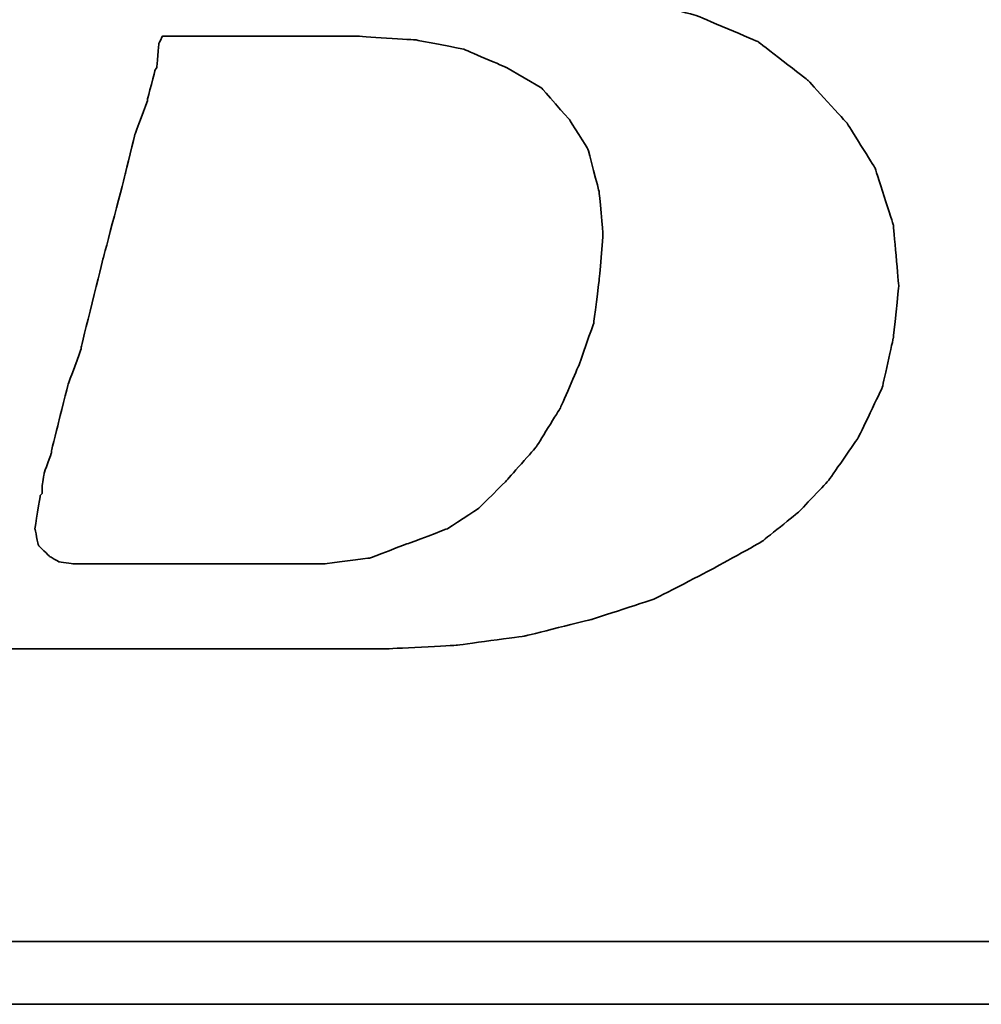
# Model space of a CAD drawing. Header units: millimetres. Extents: x 716 to 1311, y 158 to 389.
# Tile 27 of 48: x 1112.4 to 1118.79, y 216.34 to 222.88. Entities that reach past the tile are written whole.
import ezdxf

# ---------------------------------------------------------------- set-up
doc = ezdxf.new("R2010")
doc.units = ezdxf.units.MM
doc.header["$LTSCALE"] = 10
doc.layers.add('DIM', color=4, linetype='Continuous')
doc.layers.add('layer 1', color=7, linetype='Continuous')

# ---------------------------------------------------------------- blocks, each defined once
blk = doc.blocks.new('TBI MOTION logo(完整正式版)')
at = {"layer": 'layer 1', "color": 22, "lineweight": 35}
for points, knots in [([(-64.65375, -6.86375), (-64.65375, -6.86375), (-64.84375, -7.29625), (-64.84375, -7.29625), (-64.84375, -7.29625), (-64.84375, -7.29625), (-64.86875, -7.34375), (-64.86875, -7.34375), (-64.86875, -7.34375), (-64.86875, -7.34375), (-64.86875, -7.36875), (-64.86875, -7.36875), (-64.86875, -7.36875), (-64.86875, -7.36875), (-65.15375, -7.65375), (-65.15375, -7.65375), (-65.15375, -7.65375), (-65.15375, -7.65375), (-65.17875, -7.65375), (-65.17875, -7.65375), (-65.17875, -7.65375), (-65.17875, -7.65375), (-65.20375, -7.67875), (-65.20375, -7.67875), (-65.20375, -7.67875), (-65.20375, -7.67875), (-65.58875, -7.87125), (-65.58875, -7.87125), (-65.58875, -7.87125), (-65.58875, -7.87125), (-65.63375, -7.87125), (-65.63375, -7.87125), (-65.63375, -7.87125), (-65.63375, -7.87125), (-65.65875, -7.89375), (-65.65875, -7.89375), (-65.65875, -7.89375), (-65.65875, -7.89375), (-66.09375, -7.94375), (-66.09375, -7.94375), (-66.09375, -7.94375), (-66.09375, -7.94375), (-66.11375, -7.94375), (-66.11375, -7.94375), (-66.11375, -7.94375), (-66.11375, -7.94375), (-66.16375, -7.94375), (-66.16375, -7.94375), (-66.16375, -7.94375), (-66.16375, -7.94375), (-66.30875, -7.94375), (-66.30875, -7.94375), (-66.30875, -7.94375), (-66.30875, -7.94375), (-66.69375, -7.94375), (-66.69375, -7.94375), (-66.69375, -7.94375), (-66.69375, -7.94375), (-67.07375, -7.94375), (-67.07375, -7.94375), (-67.07375, -7.94375), (-67.07375, -7.94375), (-67.12375, -7.94375), (-67.12375, -7.94375), (-67.12375, -7.94375), (-67.12375, -7.94375), (-67.12375, -7.96625), (-67.12375, -7.96625), (-67.12375, -7.96625), (-67.12375, -7.96625), (-67.14875, -7.99125), (-67.14875, -7.99125), (-67.14875, -7.99125), (-67.14875, -7.99125), (-67.24375, -8.34875), (-67.24375, -8.34875), (-67.24375, -8.34875), (-67.24375, -8.34875), (-67.31375, -8.68625), (-67.31375, -8.68625), (-67.31375, -8.68625), (-67.31375, -8.68625), (-67.26875, -8.68625), (-67.26875, -8.68625), (-67.26875, -8.68625), (-67.26875, -8.68625), (-67.07375, -8.68625), (-67.07375, -8.68625), (-67.07375, -8.68625), (-67.07375, -8.68625), (-66.54875, -8.68625), (-66.54875, -8.68625), (-66.54875, -8.68625), (-66.54875, -8.68625), (-65.82625, -8.68625), (-65.82625, -8.68625), (-65.82625, -8.68625), (-65.82625, -8.68625), (-65.01375, -8.68625), (-65.01375, -8.68625), (-65.01375, -8.68625), (-65.01375, -8.68625), (-64.05375, -8.68625), (-64.05375, -8.68625), (-64.05375, -8.68625), (-64.05375, -8.68625), (-62.08375, -8.68625), (-62.08375, -8.68625), (-62.08375, -8.68625), (-62.08375, -8.68625), (-60.06875, -8.68625), (-60.06875, -8.68625), (-60.06875, -8.68625), (-60.06875, -8.68625), (-59.10875, -8.68625), (-59.10875, -8.68625), (-59.10875, -8.68625), (-59.10875, -8.68625), (-58.29375, -8.68625), (-58.29375, -8.68625), (-58.29375, -8.68625), (-58.29375, -8.68625), (-57.57375, -8.68625), (-57.57375, -8.68625), (-57.57375, -8.68625), (-57.57375, -8.68625), (-57.04875, -8.68625), (-57.04875, -8.68625), (-57.04875, -8.68625), (-57.04875, -8.68625), (-56.85375, -8.68625), (-56.85375, -8.68625), (-56.85375, -8.68625), (-56.85375, -8.68625), (-56.70875, -8.68625), (-56.70875, -8.68625), (-56.70875, -8.68625), (-56.70875, -8.68625), (-56.61375, -8.68625), (-56.61375, -8.68625), (-56.61375, -8.68625), (-56.61375, -8.68625), (-56.56875, -8.68625), (-56.56875, -8.68625), (-56.56875, -8.68625), (-56.56875, -8.68625), (-55.65375, -8.63875), (-55.65375, -8.63875), (-55.65375, -8.63875), (-55.65375, -8.63875), (-54.76875, -8.51875), (-54.76875, -8.51875), (-54.76875, -8.51875), (-54.76875, -8.51875), (-53.90375, -8.30375), (-53.90375, -8.30375), (-53.90375, -8.30375), (-53.90375, -8.30375), (-53.08875, -8.03875), (-53.08875, -8.03875), (-53.08875, -8.03875), (-53.08875, -8.03875), (-52.34375, -7.65375), (-52.34375, -7.65375), (-52.34375, -7.65375), (-52.34375, -7.65375), (-51.69875, -7.29625), (-51.69875, -7.29625), (-51.69875, -7.29625), (-51.69875, -7.29625), (-51.21875, -6.91125), (-51.21875, -6.91125), (-51.21875, -6.91125), (-51.21875, -6.91125), (-50.83375, -6.50375), (-50.83375, -6.50375), (-50.83375, -6.50375), (-50.83375, -6.50375), (-50.44875, -5.94875), (-50.44875, -5.94875), (-50.44875, -5.94875), (-50.44875, -5.94875), (-50.13875, -5.30375), (-50.13875, -5.30375), (-50.13875, -5.30375), (-50.13875, -5.30375), (-49.99375, -4.65375), (-49.99375, -4.65375), (-49.99375, -4.65375), (-49.99375, -4.65375), (-49.92375, -3.98375), (-49.92375, -3.98375), (-49.92375, -3.98375), (-49.92375, -3.98375), (-49.99375, -3.19374), (-49.99375, -3.19374), (-49.99375, -3.19374), (-49.99375, -3.19374), (-50.23374, -2.44874), (-50.23374, -2.44874), (-50.23374, -2.44874), (-50.23374, -2.44874), (-50.59375, -1.87374), (-50.59375, -1.87374), (-50.59375, -1.87374), (-50.59375, -1.87374), (-51.09875, -1.31874), (-51.09875, -1.31874), (-51.09875, -1.31874), (-51.09875, -1.31874), (-51.74375, -0.81875), (-51.74375, -0.81875), (-51.74375, -0.81875), (-51.74375, -0.81875), (-52.53875, -0.48125), (-52.53875, -0.48125), (-52.53875, -0.48125), (-52.53875, -0.48125), (-53.47375, -0.21875), (-53.47375, -0.21875), (-53.47375, -0.21875), (-53.47375, -0.21875), (-54.52875, -0.04874), (-54.52875, -0.04874), (-54.52875, -0.04874), (-54.52875, -0.04874), (-55.65375, 0.12125), (-55.65375, 0.12125), (-55.65375, 0.12125), (-55.65375, 0.12125), (-54.50375, 0.28624), (-54.50375, 0.28624), (-54.50375, 0.28624), (-54.50375, 0.28624), (-53.83375, 0.38124), (-53.83375, 0.38124), (-53.83375, 0.38124), (-53.83375, 0.38124), (-53.18375, 0.50125), (-53.18375, 0.50125), (-53.18375, 0.50125), (-53.18375, 0.50125), (-52.55875, 0.66874), (-52.55875, 0.66874), (-52.55875, 0.66874), (-52.55875, 0.66874), (-52.03375, 0.86124), (-52.03375, 0.86124), (-52.03375, 0.86124), (-52.03375, 0.86124), (-51.50374, 1.03124), (-51.50374, 1.03124), (-51.50374, 1.03124), (-51.50374, 1.03124), (-51.09875, 1.27125), (-51.09875, 1.27125), (-51.09875, 1.27125), (-51.09875, 1.27125), (-50.71375, 1.48624), (-50.71375, 1.48624), (-50.71375, 1.48624), (-50.71375, 1.48624), (-50.37625, 1.77625), (-50.37625, 1.77625), (-50.37625, 1.77625), (-50.37625, 1.77625), (-49.82375, 2.37625), (-49.82375, 2.37625), (-49.82375, 2.37625), (-49.82375, 2.37625), (-49.41875, 2.99625), (-49.41875, 2.99625), (-49.41875, 2.99625), (-49.41875, 2.99625), (-49.22375, 3.76625), (-49.22375, 3.76625), (-49.22375, 3.76625), (-49.22375, 3.76625), (-49.15375, 4.50874), (-49.15375, 4.50874), (-49.15375, 4.50874), (-49.15375, 4.50874), (-49.20375, 5.25125), (-49.20375, 5.25125), (-49.20375, 5.25125), (-49.20375, 5.25125), (-49.41875, 5.92625), (-49.41875, 5.92625), (-49.41875, 5.92625), (-49.41875, 5.92625), (-49.77875, 6.47625), (-49.77875, 6.47625), (-49.77875, 6.47625), (-49.77875, 6.47625), (-50.33125, 7.02624), (-50.33125, 7.02624), (-50.33125, 7.02624), (-50.33125, 7.02624), (-51.00125, 7.43625), (-51.00125, 7.43625), (-51.00125, 7.43625), (-51.00125, 7.43625), (-51.79375, 7.72625), (-51.79375, 7.72625), (-51.79375, 7.72625), (-51.79375, 7.72625), (-52.72875, 7.89124), (-52.72875, 7.89124), (-52.72875, 7.89124), (-52.72875, 7.89124), (-53.83375, 7.98625), (-53.83375, 7.98625), (-53.83375, 7.98625), (-53.83375, 7.98625), (-53.92875, 7.98625), (-53.92875, 7.98625), (-53.92875, 7.98625), (-53.92875, 7.98625), (-54.26375, 7.98625), (-54.26375, 7.98625), (-54.26375, 7.98625), (-54.26375, 7.98625), (-54.74375, 7.98625), (-54.74375, 7.98625), (-54.74375, 7.98625), (-54.74375, 7.98625), (-55.36875, 7.98625), (-55.36875, 7.98625), (-55.36875, 7.98625), (-55.36875, 7.98625), (-56.13375, 7.98625), (-56.13375, 7.98625), (-56.13375, 7.98625), (-56.13375, 7.98625), (-56.94875, 7.98625), (-56.94875, 7.98625), (-56.94875, 7.98625), (-56.94875, 7.98625), (-58.77625, 7.98625), (-58.77625, 7.98625), (-58.77625, 7.98625), (-58.77625, 7.98625), (-60.59875, 7.98625), (-60.59875, 7.98625), (-60.59875, 7.98625), (-60.59875, 7.98625), (-61.41375, 7.98625), (-61.41375, 7.98625), (-61.41375, 7.98625), (-61.41375, 7.98625), (-62.17875, 7.98625), (-62.17875, 7.98625), (-62.17875, 7.98625), (-62.17875, 7.98625), (-62.80375, 7.98625), (-62.80375, 7.98625), (-62.80375, 7.98625), (-62.80375, 7.98625), (-63.30625, 7.98625), (-63.30625, 7.98625), (-63.30625, 7.98625), (-63.30625, 7.98625), (-63.57375, 7.98625), (-63.57375, 7.98625), (-63.57375, 7.98625), (-63.57375, 7.98625), (-63.57375, 7.96375), (-63.57375, 7.96375), (-63.57375, 7.96375), (-63.57375, 7.96375), (-63.59875, 7.94125), (-63.59875, 7.94125), (-63.59875, 7.94125), (-63.59875, 7.94125), (-63.69375, 7.55625), (-63.69375, 7.55625), (-63.69375, 7.55625), (-63.69375, 7.55625), (-63.76375, 7.24624), (-63.76375, 7.24624), (-63.76375, 7.24624), (-63.76375, 7.24624), (-63.23875, 7.24624), (-63.23875, 7.24624), (-63.23875, 7.24624), (-63.23875, 7.24624), (-62.75875, 7.24624), (-62.75875, 7.24624), (-62.75875, 7.24624), (-62.75875, 7.24624), (-62.61125, 7.24624), (-62.61125, 7.24624), (-62.61125, 7.24624), (-62.61125, 7.24624), (-62.56625, 7.24624), (-62.56625, 7.24624), (-62.56625, 7.24624), (-62.56625, 7.24624), (-62.22875, 7.24624), (-62.22875, 7.24624), (-62.22875, 7.24624), (-62.22875, 7.24624), (-62.20375, 7.24624), (-62.20375, 7.24624), (-62.20375, 7.24624), (-62.20375, 7.24624), (-62.17875, 7.21875), (-62.17875, 7.21875), (-62.17875, 7.21875), (-62.17875, 7.21875), (-61.96375, 7.17125), (-61.96375, 7.17125), (-61.96375, 7.17125), (-61.96375, 7.17125), (-61.72375, 7.12624), (-61.72375, 7.12624), (-61.72375, 7.12624), (-61.72375, 7.12624), (-61.70375, 7.12624), (-61.70375, 7.12624), (-61.70375, 7.12624), (-61.70375, 7.12624), (-61.55875, 7.07624), (-61.55875, 7.07624), (-61.55875, 7.07624), (-61.55875, 7.07624), (-61.50875, 7.07624), (-61.50875, 7.07624), (-61.50875, 7.07624), (-61.50875, 7.07624), (-61.48375, 7.02624), (-61.48375, 7.02624), (-61.48375, 7.02624), (-61.48375, 7.02624), (-61.31875, 6.83375), (-61.31875, 6.83375), (-61.31875, 6.83375), (-61.31875, 6.83375), (-61.29375, 6.81125), (-61.29375, 6.81125), (-61.29375, 6.81125), (-61.29375, 6.81125), (-61.29375, 6.78625), (-61.29375, 6.78625), (-61.29375, 6.78625), (-61.29375, 6.78625), (-61.19875, 6.50124), (-61.19875, 6.50124), (-61.19875, 6.50124), (-61.19875, 6.50124), (-61.17375, 6.45124), (-61.17375, 6.45124), (-61.17375, 6.45124), (-61.17375, 6.45124), (-61.19875, 6.40625), (-61.19875, 6.40625), (-61.19875, 6.40625), (-61.19875, 6.40625), (-61.26875, 5.99624), (-61.26875, 5.99624), (-61.26875, 5.99624), (-61.26875, 5.99624), (-61.26875, 5.85125), (-61.26875, 5.85125), (-61.26875, 5.85125), (-61.26875, 5.85125), (-61.26875, 5.82625), (-61.26875, 5.82625), (-61.26875, 5.82625), (-61.26875, 5.82625), (-61.29375, 5.80625), (-61.29375, 5.80625), (-61.29375, 5.80625), (-61.29375, 5.80625), (-61.34125, 5.66125), (-61.34125, 5.66125), (-61.34125, 5.66125), (-61.34125, 5.66125), (-61.41375, 5.44625), (-61.41375, 5.44625), (-61.41375, 5.44625), (-61.41375, 5.44625), (-61.48375, 5.15625), (-61.48375, 5.15625), (-61.48375, 5.15625), (-61.48375, 5.15625), (-61.58375, 4.82124), (-61.58375, 4.82124), (-61.58375, 4.82124), (-61.58375, 4.82124), (-61.79875, 4.00375), (-61.79875, 4.00375), (-61.79875, 4.00375), (-61.79875, 4.00375), (-62.05875, 2.99625), (-62.05875, 2.99625), (-62.05875, 2.99625), (-62.05875, 2.99625), (-62.34875, 1.91625), (-62.34875, 1.91625), (-62.34875, 1.91625), (-62.34875, 1.91625), (-62.97375, -0.41124), (-62.97375, -0.41124), (-62.97375, -0.41124), (-62.97375, -0.41124), (-63.59875, -2.75875), (-63.59875, -2.75875), (-63.59875, -2.75875), (-63.59875, -2.75875), (-63.88375, -3.86374), (-63.88375, -3.86374), (-63.88375, -3.86374), (-63.88375, -3.86374), (-64.14875, -4.82374), (-64.14875, -4.82374), (-64.14875, -4.82374), (-64.14875, -4.82374), (-64.36375, -5.64125), (-64.36375, -5.64125), (-64.36375, -5.64125), (-64.36375, -5.64125), (-64.43625, -5.97625), (-64.43625, -5.97625), (-64.43625, -5.97625), (-64.43625, -5.97625), (-64.50875, -6.28625), (-64.50875, -6.28625), (-64.50875, -6.28625), (-64.50875, -6.28625), (-64.50875, -6.30875), (-64.50875, -6.30875), (-64.50875, -6.30875), (-64.50875, -6.30875), (-64.57875, -6.50375), (-64.57875, -6.50375), (-64.57875, -6.50375), (-64.57875, -6.50375), (-64.62875, -6.69625), (-64.62875, -6.69625), (-64.62875, -6.69625), (-64.62875, -6.69625), (-64.62875, -6.76875), (-64.62875, -6.76875), (-64.62875, -6.76875), (-64.62875, -6.76875), (-64.62875, -6.81375), (-64.62875, -6.81375), (-64.62875, -6.81375), (-64.62875, -6.81375), (-64.62875, -6.83875), (-64.62875, -6.83875), (-64.62875, -6.83875), (-64.62875, -6.83875), (-64.65375, -6.86375), (-64.65375, -6.86375)], [0, 0, 0, 0, 0.00719424, 0.00719424, 0.00719424, 0.00719425, 0.01438849, 0.01438849, 0.01438849, 0.0143885, 0.02158273, 0.02158273, 0.02158273, 0.02158274, 0.02877698, 0.02877698, 0.02877698, 0.02877699, 0.03597122, 0.03597122, 0.03597122, 0.03597123, 0.04316547, 0.04316547, 0.04316547, 0.04316548, 0.05035971, 0.05035971, 0.05035971, 0.05035972, 0.05755396, 0.05755396, 0.05755396, 0.05755397, 0.0647482, 0.0647482, 0.0647482, 0.06474821, 0.07194245, 0.07194245, 0.07194245, 0.07194246, 0.07913669, 0.07913669, 0.07913669, 0.0791367, 0.08633094, 0.08633094, 0.08633094, 0.08633095, 0.09352518, 0.09352518, 0.09352518, 0.09352519, 0.10071942, 0.10071942, 0.10071942, 0.10071943, 0.10791367, 0.10791367, 0.10791367, 0.10791368, 0.11510791, 0.11510791, 0.11510791, 0.11510792, 0.12230216, 0.12230216, 0.12230216, 0.12230217, 0.1294964, 0.1294964, 0.1294964, 0.12949641, 0.13669065, 0.13669065, 0.13669065, 0.13669066, 0.14388489, 0.14388489, 0.14388489, 0.1438849, 0.15107914, 0.15107914, 0.15107914, 0.15107915, 0.15827338, 0.15827338, 0.15827338, 0.15827339, 0.16546763, 0.16546763, 0.16546763, 0.16546764, 0.17266187, 0.17266187, 0.17266187, 0.17266188, 0.17985612, 0.17985612, 0.17985612, 0.17985613, 0.18705036, 0.18705036, 0.18705036, 0.18705037, 0.1942446, 0.1942446, 0.1942446, 0.19424461, 0.20143885, 0.20143885, 0.20143885, 0.20143886, 0.20863309, 0.20863309, 0.20863309, 0.2086331, 0.21582734, 0.21582734, 0.21582734, 0.21582735, 0.22302158, 0.22302158, 0.22302158, 0.22302159, 0.23021583, 0.23021583, 0.23021583, 0.23021584, 0.23741007, 0.23741007, 0.23741007, 0.23741008, 0.24460432, 0.24460432, 0.24460432, 0.24460433, 0.25179856, 0.25179856, 0.25179856, 0.25179857, 0.25899281, 0.25899281, 0.25899281, 0.25899282, 0.26618705, 0.26618705, 0.26618705, 0.26618706, 0.27338129, 0.27338129, 0.27338129, 0.2733813, 0.28057554, 0.28057554, 0.28057554, 0.28057555, 0.28776978, 0.28776978, 0.28776978, 0.28776979, 0.29496403, 0.29496403, 0.29496403, 0.29496404, 0.30215827, 0.30215827, 0.30215827, 0.30215828, 0.30935252, 0.30935252, 0.30935252, 0.30935253, 0.31654676, 0.31654676, 0.31654676, 0.31654677, 0.32374101, 0.32374101, 0.32374101, 0.32374102, 0.33093525, 0.33093525, 0.33093525, 0.33093526, 0.3381295, 0.3381295, 0.3381295, 0.33812951, 0.34532374, 0.34532374, 0.34532374, 0.34532375, 0.35251799, 0.35251799, 0.35251799, 0.352518, 0.35971223, 0.35971223, 0.35971223, 0.35971224, 0.36690647, 0.36690647, 0.36690647, 0.36690648, 0.37410072, 0.37410072, 0.37410072, 0.37410073, 0.38129496, 0.38129496, 0.38129496, 0.38129497, 0.38848921, 0.38848921, 0.38848921, 0.38848922, 0.39568345, 0.39568345, 0.39568345, 0.39568346, 0.4028777, 0.4028777, 0.4028777, 0.40287771, 0.41007194, 0.41007194, 0.41007194, 0.41007195, 0.41726619, 0.41726619, 0.41726619, 0.4172662, 0.42446043, 0.42446043, 0.42446043, 0.42446044, 0.43165468, 0.43165468, 0.43165468, 0.43165469, 0.43884892, 0.43884892, 0.43884892, 0.43884893, 0.44604317, 0.44604317, 0.44604317, 0.44604318, 0.45323741, 0.45323741, 0.45323741, 0.45323742, 0.46043165, 0.46043165, 0.46043165, 0.46043166, 0.4676259, 0.4676259, 0.4676259, 0.46762591, 0.47482014, 0.47482014, 0.47482014, 0.47482015, 0.48201439, 0.48201439, 0.48201439, 0.4820144, 0.48920863, 0.48920863, 0.48920863, 0.48920864, 0.49640288, 0.49640288, 0.49640288, 0.49640289, 0.50359712, 0.50359712, 0.50359712, 0.50359713, 0.51079137, 0.51079137, 0.51079137, 0.51079138, 0.51798561, 0.51798561, 0.51798561, 0.51798562, 0.52517986, 0.52517986, 0.52517986, 0.52517987, 0.5323741, 0.5323741, 0.5323741, 0.53237411, 0.53956835, 0.53956835, 0.53956835, 0.53956836, 0.54676259, 0.54676259, 0.54676259, 0.5467626, 0.55395683, 0.55395683, 0.55395683, 0.55395684, 0.56115108, 0.56115108, 0.56115108, 0.56115109, 0.56834532, 0.56834532, 0.56834532, 0.56834533, 0.57553957, 0.57553957, 0.57553957, 0.57553958, 0.58273381, 0.58273381, 0.58273381, 0.58273382, 0.58992806, 0.58992806, 0.58992806, 0.58992807, 0.5971223, 0.5971223, 0.5971223, 0.59712231, 0.60431655, 0.60431655, 0.60431655, 0.60431656, 0.61151079, 0.61151079, 0.61151079, 0.6115108, 0.61870504, 0.61870504, 0.61870504, 0.61870505, 0.62589928, 0.62589928, 0.62589928, 0.62589929, 0.63309353, 0.63309353, 0.63309353, 0.63309354, 0.64028777, 0.64028777, 0.64028777, 0.64028778, 0.64748201, 0.64748201, 0.64748201, 0.64748202, 0.65467626, 0.65467626, 0.65467626, 0.65467627, 0.6618705, 0.6618705, 0.6618705, 0.66187051, 0.66906475, 0.66906475, 0.66906475, 0.66906476, 0.67625899, 0.67625899, 0.67625899, 0.676259, 0.68345324, 0.68345324, 0.68345324, 0.68345325, 0.69064748, 0.69064748, 0.69064748, 0.69064749, 0.69784173, 0.69784173, 0.69784173, 0.69784174, 0.70503597, 0.70503597, 0.70503597, 0.70503598, 0.71223022, 0.71223022, 0.71223022, 0.71223023, 0.71942446, 0.71942446, 0.71942446, 0.71942447, 0.72661871, 0.72661871, 0.72661871, 0.72661872, 0.73381295, 0.73381295, 0.73381295, 0.73381296, 0.74100719, 0.74100719, 0.74100719, 0.7410072, 0.74820144, 0.74820144, 0.74820144, 0.74820145, 0.75539568, 0.75539568, 0.75539568, 0.75539569, 0.76258993, 0.76258993, 0.76258993, 0.76258994, 0.76978417, 0.76978417, 0.76978417, 0.76978418, 0.77697842, 0.77697842, 0.77697842, 0.77697843, 0.78417266, 0.78417266, 0.78417266, 0.78417267, 0.79136691, 0.79136691, 0.79136691, 0.79136692, 0.79856115, 0.79856115, 0.79856115, 0.79856116, 0.8057554, 0.8057554, 0.8057554, 0.80575541, 0.81294964, 0.81294964, 0.81294964, 0.81294965, 0.82014388, 0.82014388, 0.82014388, 0.82014389, 0.82733813, 0.82733813, 0.82733813, 0.82733814, 0.83453237, 0.83453237, 0.83453237, 0.83453238, 0.84172662, 0.84172662, 0.84172662, 0.84172663, 0.84892086, 0.84892086, 0.84892086, 0.84892087, 0.85611511, 0.85611511, 0.85611511, 0.85611512, 0.86330935, 0.86330935, 0.86330935, 0.86330936, 0.8705036, 0.8705036, 0.8705036, 0.87050361, 0.87769784, 0.87769784, 0.87769784, 0.87769785, 0.88489209, 0.88489209, 0.88489209, 0.8848921, 0.89208633, 0.89208633, 0.89208633, 0.89208634, 0.89928058, 0.89928058, 0.89928058, 0.89928059, 0.90647482, 0.90647482, 0.90647482, 0.90647483, 0.91366906, 0.91366906, 0.91366906, 0.91366907, 0.92086331, 0.92086331, 0.92086331, 0.92086332, 0.92805755, 0.92805755, 0.92805755, 0.92805756, 0.9352518, 0.9352518, 0.9352518, 0.93525181, 0.94244604, 0.94244604, 0.94244604, 0.94244605, 0.94964029, 0.94964029, 0.94964029, 0.9496403, 0.95683453, 0.95683453, 0.95683453, 0.95683454, 0.96402878, 0.96402878, 0.96402878, 0.96402879, 0.97122302, 0.97122302, 0.97122302, 0.97122303, 0.97841727, 0.97841727, 0.97841727, 0.97841728, 0.98561151, 0.98561151, 0.98561151, 0.98561152, 0.99280576, 0.99280576, 0.99280576, 0.99280577, 1, 1, 1, 1]), ([(-61.03125, -6.57375), (-61.03125, -6.57375), (-61.03125, -6.67125), (-61.03125, -6.67125), (-61.03125, -6.67125), (-61.03125, -6.67125), (-61.05375, -6.69625), (-61.05375, -6.69625), (-61.05375, -6.69625), (-61.05375, -6.69625), (-61.12375, -7.12875), (-61.12375, -7.12875), (-61.12375, -7.12875), (-61.12375, -7.12875), (-61.07875, -7.34375), (-61.07875, -7.34375), (-61.07875, -7.34375), (-61.07875, -7.34375), (-60.93375, -7.48875), (-60.93375, -7.48875), (-60.93375, -7.48875), (-60.93375, -7.48875), (-60.81375, -7.55625), (-60.81375, -7.55625), (-60.81375, -7.55625), (-60.81375, -7.55625), (-60.62375, -7.58375), (-60.62375, -7.58375), (-60.62375, -7.58375), (-60.62375, -7.58375), (-60.30875, -7.58375), (-60.30875, -7.58375), (-60.30875, -7.58375), (-60.30875, -7.58375), (-59.97375, -7.58375), (-59.97375, -7.58375), (-59.97375, -7.58375), (-59.97375, -7.58375), (-59.87875, -7.58375), (-59.87875, -7.58375), (-59.87875, -7.58375), (-59.87875, -7.58375), (-59.63625, -7.58375), (-59.63625, -7.58375), (-59.63625, -7.58375), (-59.63625, -7.58375), (-58.96875, -7.58375), (-58.96875, -7.58375), (-58.96875, -7.58375), (-58.96875, -7.58375), (-58.29375, -7.58375), (-58.29375, -7.58375), (-58.29375, -7.58375), (-58.29375, -7.58375), (-58.05375, -7.58375), (-58.05375, -7.58375), (-58.05375, -7.58375), (-58.05375, -7.58375), (-57.98375, -7.58375), (-57.98375, -7.58375), (-57.98375, -7.58375), (-57.98375, -7.58375), (-57.35875, -7.58375), (-57.35875, -7.58375), (-57.35875, -7.58375), (-57.35875, -7.58375), (-56.78375, -7.50875), (-56.78375, -7.50875), (-56.78375, -7.50875), (-56.78375, -7.50875), (-56.27875, -7.31875), (-56.27875, -7.31875), (-56.27875, -7.31875), (-56.27875, -7.31875), (-55.77375, -7.12875), (-55.77375, -7.12875), (-55.77375, -7.12875), (-55.77375, -7.12875), (-55.36875, -6.86375), (-55.36875, -6.86375), (-55.36875, -6.86375), (-55.36875, -6.86375), (-55.00875, -6.50375), (-55.00875, -6.50375), (-55.00875, -6.50375), (-55.00875, -6.50375), (-54.62375, -6.06875), (-54.62375, -6.06875), (-54.62375, -6.06875), (-54.62375, -6.06875), (-54.31375, -5.56875), (-54.31375, -5.56875), (-54.31375, -5.56875), (-54.31375, -5.56875), (-54.07375, -5.01625), (-54.07375, -5.01625), (-54.07375, -5.01625), (-54.07375, -5.01625), (-53.87875, -4.46374), (-53.87875, -4.46374), (-53.87875, -4.46374), (-53.87875, -4.46374), (-53.80875, -3.91375), (-53.80875, -3.91375), (-53.80875, -3.91375), (-53.80875, -3.91375), (-53.75875, -3.31375), (-53.75875, -3.31375), (-53.75875, -3.31375), (-53.75875, -3.31375), (-53.80875, -2.75875), (-53.80875, -2.75875), (-53.80875, -2.75875), (-53.80875, -2.75875), (-53.95375, -2.20875), (-53.95375, -2.20875), (-53.95375, -2.20875), (-53.95375, -2.20875), (-54.19375, -1.82625), (-54.19375, -1.82625), (-54.19375, -1.82625), (-54.19375, -1.82625), (-54.55375, -1.41875), (-54.55375, -1.41875), (-54.55375, -1.41875), (-54.55375, -1.41875), (-55.00875, -1.15125), (-55.00875, -1.15125), (-55.00875, -1.15125), (-55.00875, -1.15125), (-55.56125, -0.91375), (-55.56125, -0.91375), (-55.56125, -0.91375), (-55.56125, -0.91375), (-56.18125, -0.79375), (-56.18125, -0.79375), (-56.18125, -0.79375), (-56.18125, -0.79375), (-56.94875, -0.74374), (-56.94875, -0.74374), (-56.94875, -0.74374), (-56.94875, -0.74374), (-56.99875, -0.74374), (-56.99875, -0.74374), (-56.99875, -0.74374), (-56.99875, -0.74374), (-57.09375, -0.74374), (-57.09375, -0.74374), (-57.09375, -0.74374), (-57.09375, -0.74374), (-57.38375, -0.74374), (-57.38375, -0.74374), (-57.38375, -0.74374), (-57.38375, -0.74374), (-57.76875, -0.74374), (-57.76875, -0.74374), (-57.76875, -0.74374), (-57.76875, -0.74374), (-58.24625, -0.74374), (-58.24625, -0.74374), (-58.24625, -0.74374), (-58.24625, -0.74374), (-58.72875, -0.74374), (-58.72875, -0.74374), (-58.72875, -0.74374), (-58.72875, -0.74374), (-59.20875, -0.74374), (-59.20875, -0.74374), (-59.20875, -0.74374), (-59.20875, -0.74374), (-59.46875, -0.74374), (-59.46875, -0.74374), (-59.46875, -0.74374), (-59.46875, -0.74374), (-59.51625, -0.83875), (-59.51625, -0.83875), (-59.51625, -0.83875), (-59.51625, -0.83875), (-59.54375, -1.15125), (-59.54375, -1.15125), (-59.54375, -1.15125), (-59.54375, -1.15125), (-59.56375, -1.17874), (-59.56375, -1.17874), (-59.56375, -1.17874), (-59.56375, -1.17874), (-59.66375, -1.55875), (-59.66375, -1.55875), (-59.66375, -1.55875), (-59.66375, -1.55875), (-59.66375, -1.58375), (-59.66375, -1.58375), (-59.66375, -1.58375), (-59.66375, -1.58375), (-59.82875, -2.01874), (-59.82875, -2.01874), (-59.82875, -2.01874), (-59.82875, -2.01874), (-59.94875, -2.52125), (-59.94875, -2.52125), (-59.94875, -2.52125), (-59.94875, -2.52125), (-60.23875, -3.62375), (-60.23875, -3.62375), (-60.23875, -3.62375), (-60.23875, -3.62375), (-60.52375, -4.77624), (-60.52375, -4.77624), (-60.52375, -4.77624), (-60.52375, -4.77624), (-60.52375, -4.79874), (-60.52375, -4.79874), (-60.52375, -4.79874), (-60.52375, -4.79874), (-60.69125, -5.25375), (-60.69125, -5.25375), (-60.69125, -5.25375), (-60.69125, -5.25375), (-60.81375, -5.73625), (-60.81375, -5.73625), (-60.81375, -5.73625), (-60.81375, -5.73625), (-60.90875, -6.11875), (-60.90875, -6.11875), (-60.90875, -6.11875), (-60.90875, -6.11875), (-60.90875, -6.14375), (-60.90875, -6.14375), (-60.90875, -6.14375), (-60.90875, -6.14375), (-61.00375, -6.40875), (-61.00375, -6.40875), (-61.00375, -6.40875), (-61.00375, -6.40875), (-61.03125, -6.57375), (-61.03125, -6.57375)], [0, 0, 0, 0, 0.01694915, 0.01694915, 0.01694915, 0.01694916, 0.03389831, 0.03389831, 0.03389831, 0.03389832, 0.05084746, 0.05084746, 0.05084746, 0.05084747, 0.06779661, 0.06779661, 0.06779661, 0.06779662, 0.08474576, 0.08474576, 0.08474576, 0.08474577, 0.10169492, 0.10169492, 0.10169492, 0.10169493, 0.11864407, 0.11864407, 0.11864407, 0.11864408, 0.13559322, 0.13559322, 0.13559322, 0.13559323, 0.15254237, 0.15254237, 0.15254237, 0.15254238, 0.16949153, 0.16949153, 0.16949153, 0.16949154, 0.18644068, 0.18644068, 0.18644068, 0.18644069, 0.20338983, 0.20338983, 0.20338983, 0.20338984, 0.22033898, 0.22033898, 0.22033898, 0.22033899, 0.23728814, 0.23728814, 0.23728814, 0.23728815, 0.25423729, 0.25423729, 0.25423729, 0.2542373, 0.27118644, 0.27118644, 0.27118644, 0.27118645, 0.28813559, 0.28813559, 0.28813559, 0.2881356, 0.30508475, 0.30508475, 0.30508475, 0.30508476, 0.3220339, 0.3220339, 0.3220339, 0.32203391, 0.33898305, 0.33898305, 0.33898305, 0.33898306, 0.3559322, 0.3559322, 0.3559322, 0.35593221, 0.37288136, 0.37288136, 0.37288136, 0.37288137, 0.38983051, 0.38983051, 0.38983051, 0.38983052, 0.40677966, 0.40677966, 0.40677966, 0.40677967, 0.42372881, 0.42372881, 0.42372881, 0.42372882, 0.44067797, 0.44067797, 0.44067797, 0.44067798, 0.45762712, 0.45762712, 0.45762712, 0.45762713, 0.47457627, 0.47457627, 0.47457627, 0.47457628, 0.49152542, 0.49152542, 0.49152542, 0.49152543, 0.50847458, 0.50847458, 0.50847458, 0.50847459, 0.52542373, 0.52542373, 0.52542373, 0.52542374, 0.54237288, 0.54237288, 0.54237288, 0.54237289, 0.55932203, 0.55932203, 0.55932203, 0.55932204, 0.57627119, 0.57627119, 0.57627119, 0.5762712, 0.59322034, 0.59322034, 0.59322034, 0.59322035, 0.61016949, 0.61016949, 0.61016949, 0.6101695, 0.62711864, 0.62711864, 0.62711864, 0.62711865, 0.6440678, 0.6440678, 0.6440678, 0.64406781, 0.66101695, 0.66101695, 0.66101695, 0.66101696, 0.6779661, 0.6779661, 0.6779661, 0.67796611, 0.69491525, 0.69491525, 0.69491525, 0.69491526, 0.71186441, 0.71186441, 0.71186441, 0.71186442, 0.72881356, 0.72881356, 0.72881356, 0.72881357, 0.74576271, 0.74576271, 0.74576271, 0.74576272, 0.76271186, 0.76271186, 0.76271186, 0.76271187, 0.77966102, 0.77966102, 0.77966102, 0.77966103, 0.79661017, 0.79661017, 0.79661017, 0.79661018, 0.81355932, 0.81355932, 0.81355932, 0.81355933, 0.83050847, 0.83050847, 0.83050847, 0.83050848, 0.84745763, 0.84745763, 0.84745763, 0.84745764, 0.86440678, 0.86440678, 0.86440678, 0.86440679, 0.88135593, 0.88135593, 0.88135593, 0.88135594, 0.89830508, 0.89830508, 0.89830508, 0.89830509, 0.91525424, 0.91525424, 0.91525424, 0.91525425, 0.93220339, 0.93220339, 0.93220339, 0.9322034, 0.94915254, 0.94915254, 0.94915254, 0.94915255, 0.96610169, 0.96610169, 0.96610169, 0.9661017, 0.98305085, 0.98305085, 0.98305085, 0.98305086, 1, 1, 1, 1]), ([(75.90875, -9.47875), (75.90875, -9.47875), (75.90875, -12.28625), (75.90875, -12.28625), (75.90875, -12.28625), (75.90875, -12.28625), (75.90875, -12.47875), (75.90875, -12.47875), (75.90875, -12.47875), (75.90875, -12.47875), (75.71625, -12.47875), (75.71625, -12.47875), (75.71625, -12.47875), (75.71625, -12.47875), (-88.32875, -12.47875), (-88.32875, -12.47875), (-88.32875, -12.47875), (-88.32875, -12.47875), (-88.32875, -13.29375), (-88.32875, -13.29375), (-88.32875, -13.29375), (-88.32875, -13.29375), (82.89125, -13.29375), (82.89125, -13.29375), (82.89125, -13.29375), (82.89125, -13.29375), (75.90875, -9.47875), (75.90875, -9.47875)], [0, 0, 0, 0, 0.14285714, 0.14285714, 0.14285714, 0.14285715, 0.28571429, 0.28571429, 0.28571429, 0.2857143, 0.42857143, 0.42857143, 0.42857143, 0.42857144, 0.57142857, 0.57142857, 0.57142857, 0.57142858, 0.71428571, 0.71428571, 0.71428571, 0.71428572, 0.85714286, 0.85714286, 0.85714286, 0.85714287, 1, 1, 1, 1])]:
    blk.add_open_spline(points, degree=3, knots=knots, dxfattribs=at)

msp = doc.modelspace()

# ---------------------------------------------------------------- block references
at = {"layer": 'DIM', "color": 7, "xscale": 0.512275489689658, "yscale": 0.512275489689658, "zscale": 0.512275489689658}
msp.add_blockref('TBI MOTION logo(完整正式版)', (1143.8176, 223.1518), dxfattribs=at)

doc.saveas('drawing.dxf')
